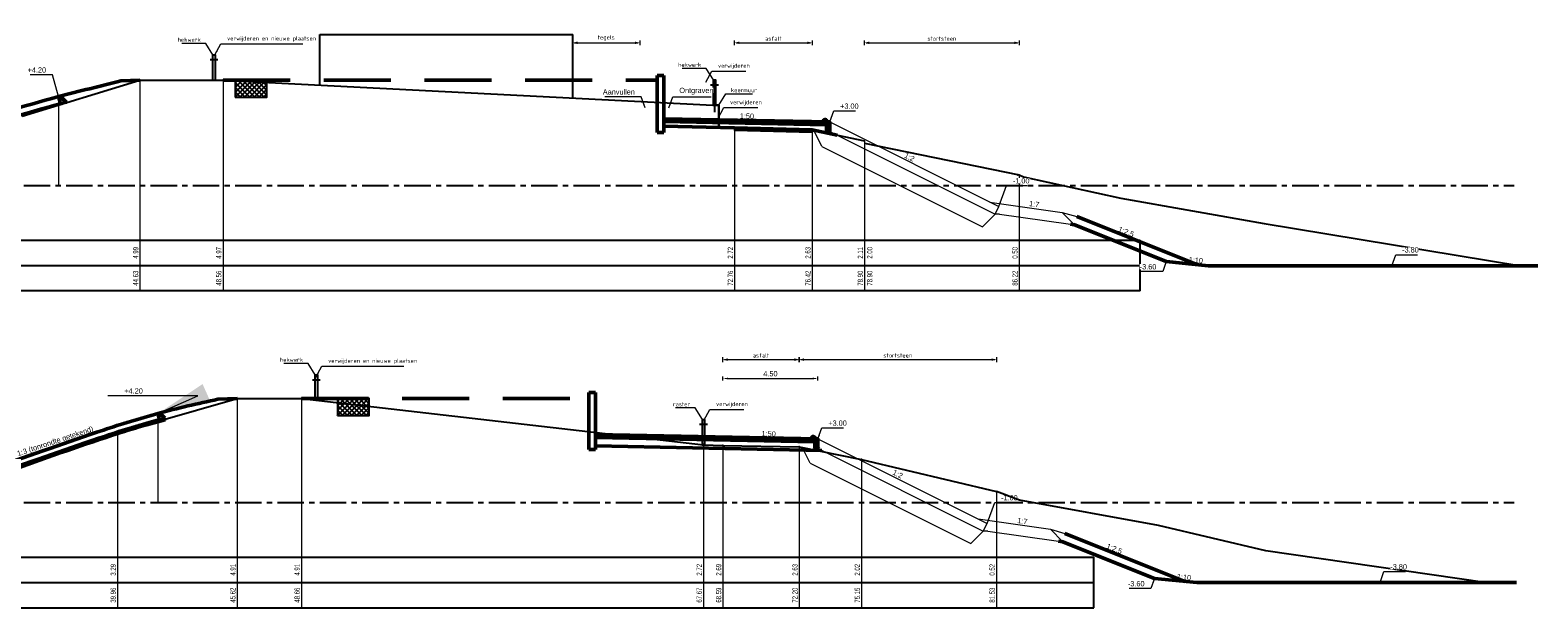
# Model space of a CAD drawing. Header units: metres. Extents: x -7 to 2281, y 7146 to 7816.
# Tile 22 of 29: x 2188 to 2259, y 7626 to 7653. Entities that reach past the tile are written whole.
import ezdxf
from ezdxf.enums import TextEntityAlignment as Align

# ---------------------------------------------------------------- set-up
doc = ezdxf.new("R2010")
doc.units = ezdxf.units.M
doc.linetypes.add('HIDDEN', pattern=[9.525, 6.35, -3.175])
doc.linetypes.add('NAP', pattern=[20, 12.5, -2.5, 2.5, -2.5])
for name, color, linetype in [('BS-ASFALTVLAK', 1, 'Continuous'), ('BS-BETONBAND', 255, 'Continuous'), ('BS-GRASVLAK', 1, 'Continuous'), ('BS-HEKWERK-KL-1_5M', 1, 'Continuous'), ('BS-KANT-KREUKELBERM', 255, 'Continuous'), ('BS-KANT-VERHARDING', 1, 'Continuous'), ('BS-KRUINLIJN', 1, 'Continuous'), ('BS-RASTER', 255, 'Continuous'), ('BS-ZANDLIJN', 32, 'Continuous'), ('DP-BS-profiel', 2, 'Continuous'), ('DP-Matenbalk', 7, 'Continuous'), ('DP-Matenbalk_bestaandehoogten', 6, 'Continuous'), ('DP-NAP-lijn', 5, 'NAP')]:
    doc.layers.add(name, color=color, linetype=linetype)
for name, color, linetype, lineweight in [('DP-BS-maatvoering', 2, 'Continuous', 20), ('DP-BS-matenbalk_verlenglijnen', 253, 'Continuous', 0), ('DP-NW-arcering_betonzuilen', 6, 'Continuous', 25), ('DP-NW-maatvoering', 7, 'Continuous', 35), ('DP-NW-matenbalk_verlenglijnen', 135, 'Continuous', 0), ('DP-NW-profiel', 4, 'Continuous', 50), ('DP-NW-teenschot', 2, 'Continuous', 25), ('DP-Uitvullaag', 1, 'Uitvullaag', 18), ('maatvoering-lin', 7, 'Continuous', 20)]:
    doc.layers.add(name, color=color, linetype=linetype, lineweight=lineweight)
doc.layers.add('DP-NW-arcrand', color=142, linetype='Continuous', plot=False)
doc.styles.add('bestomschr', font='isocp.shx', dxfattribs={"width": 0.96})
doc.styles.add('Ontwnota-dwp-Bruinissepolder tot Grevelingendam$0$StagCAD', font='StagCAD.ttf')
doc.styles.add('StagCAD', font='StagCAD.ttf')
doc.linetypes.add('Uitvullaag', pattern='A,0,-0.005,[191,UITVULLAAG.shx,S=0.007,R=0,X=0,Y=0],-0.5', length=0.505)
doc.dimstyles.new('best-leader 1_100', dxfattribs={"dimscale": 0.1, "dimtxt": 2, "dimasz": 1.6, "dimexe": 0, "dimexo": 0, "dimgap": 0.8, "dimtad": 1, "dimrnd": 0.001, "dimzin": 1, "dimdsep": 46, "dimtxsty": 'bestomschr', "dimblk": 'RAD_PIJL', "dimcen": 0.09, "dimse1": 1, "dimse2": 1, "dimclrd": 212, "dimclre": 1, "dimclrt": 2, "dimazin": 0, "dimtfac": 1, "dimtix": 1, "dimtmove": 0, "dimatfit": 0, "dimfxl": 1, "dimtvp": 0.83, "dimtolj": 1, "dimtzin": 0, "dimlwd": 5, "dimarcsym": 0})
doc.dimstyles.new('bestaand 1_100', dxfattribs={"dimscale": 0.1, "dimtxt": 2, "dimasz": 0.8, "dimexe": 0, "dimexo": 0, "dimgap": 1, "dimtad": 1, "dimrnd": 0.001, "dimzin": 1, "dimdsep": 46, "dimtxsty": 'bestomschr', "dimblk1": 'DIM_PIJL', "dimblk2": 'DIM_PIJL', "dimsah": 1, "dimcen": 0.09, "dimse1": 1, "dimse2": 1, "dimclrd": 212, "dimclre": 1, "dimclrt": 2, "dimazin": 0, "dimtfac": 1, "dimtix": 1, "dimtmove": 0, "dimatfit": 3, "dimldrblk": 'RAD_PIJL', "dimfxl": 1, "dimtvp": 0.83, "dimtolj": 1, "dimtzin": 0, "dimlwd": 9, "dimlwe": 5, "dimarcsym": 0})
doc.dimstyles.new('GM-maatvoering', dxfattribs={"dimtxt": 2.5, "dimasz": 2.5, "dimexe": 1, "dimexo": 0, "dimgap": 1, "dimtad": 1, "dimrnd": 0.001, "dimzin": 1, "dimdsep": 46, "dimtxsty": 'StagCAD', "dimcen": 0.09, "dimclrd": 1, "dimclre": 1, "dimclrt": 7, "dimazin": 0, "dimtfac": 1, "dimtix": 1, "dimtmove": 0, "dimatfit": 3, "dimfxl": 1, "dimfxlon": 1, "dimtvp": 0.83, "dimtolj": 1, "dimtzin": 0, "dimlwd": 15, "dimlwe": 15, "dimarcsym": 0})
doc.dimstyles.new('leader 1_100', dxfattribs={"dimscale": 0.1, "dimtxt": 2.5, "dimasz": 2, "dimexe": 0, "dimexo": 0, "dimgap": 1, "dimtad": 1, "dimrnd": 0.001, "dimzin": 1, "dimdsep": 46, "dimtxsty": 'StagCAD', "dimblk": 'RAD_PIJL', "dimcen": 0.09, "dimse1": 1, "dimse2": 1, "dimclrd": 1, "dimclre": 1, "dimclrt": 7, "dimazin": 0, "dimtfac": 1, "dimtix": 1, "dimtmove": 0, "dimatfit": 0, "dimfxl": 1, "dimtvp": 0.83, "dimtolj": 1, "dimtzin": 0, "dimlwd": 15, "dimarcsym": 0})
doc.dimstyles.new('Ontwnota-dwp-Bruinissepolder tot Grevelingendam$0$leader 1_100', dxfattribs={"dimscale": 0.1, "dimtxt": 2.5, "dimasz": 2, "dimexe": 0, "dimexo": 0, "dimgap": 1, "dimtad": 1, "dimrnd": 0.001, "dimzin": 1, "dimdsep": 46, "dimtxsty": 'Ontwnota-dwp-Bruinissepolder tot Grevelingendam$0$StagCAD', "dimblk": 'Ontwnota-dwp-Bruinissepolder tot Grevelingendam$0$RAD_PIJL', "dimcen": 0.09, "dimse1": 1, "dimse2": 1, "dimclrd": 1, "dimclre": 1, "dimclrt": 7, "dimazin": 0, "dimtfac": 1, "dimtix": 1, "dimtmove": 0, "dimatfit": 0, "dimfxl": 1, "dimtvp": 0.83, "dimtolj": 1, "dimtzin": 0, "dimlwd": 15, "dimarcsym": 0})

# ---------------------------------------------------------------- blocks, each defined once
blk = doc.blocks.new('123', base_point=(750, -20.1))
at = {"layer": 'BS-HEKWERK-KL-1_5M'}
for points in [[(749.75, -20.35), (750.25, -19.85)], [(750.25, -20.35), (749.75, -19.85)]]:
    blk.add_lwpolyline(points, dxfattribs=at)
blk = doc.blocks.new('DIM_PIJL')
at = {"color": 1}
blk.add_line((0, 1.41), (0, -1.41), dxfattribs=at)
at = {"color": 1, "linetype": 'ByBlock'}
blk.add_solid([(-2.83, -0.75), (-2.83, 0.75), (0, 0)], dxfattribs=at)
blk = doc.blocks.new('*D41')
at = {"layer": 'Defpoints', "color": 0, "transparency": 16777216}
for p in [(2224.29, 7637.532), (2220.679, 7633.469), (2224.29, 7633.411)]:
    blk.add_point(p, dxfattribs=at)
at = {"layer": 'DP-BS-maatvoering', "color": 212, "lineweight": 9, "transparency": 16777216}
blk.add_line((2220.759, 7637.532), (2224.21, 7637.532), dxfattribs=at)
at = {"layer": 'DP-BS-maatvoering', "color": 212, "lineweight": 9, "transparency": 16777216, "xscale": 0.08, "yscale": 0.08, "zscale": 0.08, "rotation": 180}
blk.add_blockref('DIM_PIJL', (2220.679, 7637.532), dxfattribs=at)
at = {"layer": 'DP-BS-maatvoering', "color": 212, "lineweight": 9, "transparency": 16777216, "xscale": 0.08, "yscale": 0.08, "zscale": 0.08}
blk.add_blockref('DIM_PIJL', (2224.29, 7637.532), dxfattribs=at)
at = {"layer": 'DP-BS-maatvoering', "color": 2, "transparency": 16777216, "insert": (2222.484, 7637.732), "char_height": 0.2, "attachment_point": 5, "style": 'bestomschr'}
blk.add_mtext('\\A1;asfalt', dxfattribs=at)
blk = doc.blocks.new('RAD_PIJL')
at = {"color": 1, "linetype": 'Continuous'}
blk.add_solid([(-2.83, -0.75), (-2.83, 0.75), (0, 0)], dxfattribs=at)
blk = doc.blocks.new('*D43')
at = {"layer": 'Defpoints', "color": 0, "transparency": 16777216}
for p in [(2224.903, 7652.525), (2221.237, 7648.497), (2224.903, 7648.404)]:
    blk.add_point(p, dxfattribs=at)
at = {"layer": 'DP-BS-maatvoering', "color": 212, "lineweight": 9, "transparency": 16777216}
blk.add_line((2221.317, 7652.525), (2224.823, 7652.525), dxfattribs=at)
at = {"layer": 'DP-BS-maatvoering', "color": 212, "lineweight": 9, "transparency": 16777216, "xscale": 0.08, "yscale": 0.08, "zscale": 0.08, "rotation": 180}
blk.add_blockref('DIM_PIJL', (2221.237, 7652.525), dxfattribs=at)
at = {"layer": 'DP-BS-maatvoering', "color": 212, "lineweight": 9, "transparency": 16777216, "xscale": 0.08, "yscale": 0.08, "zscale": 0.08}
blk.add_blockref('DIM_PIJL', (2224.903, 7652.525), dxfattribs=at)
at = {"layer": 'DP-BS-maatvoering', "color": 2, "transparency": 16777216, "insert": (2223.07, 7652.725), "char_height": 0.2, "attachment_point": 5, "style": 'bestomschr'}
blk.add_mtext('\\A1;asfalt', dxfattribs=at)
blk = doc.blocks.new('*U38')
blk.add_line((-0.185, 0.975), (0.185, 0.975))
blk.add_lwpolyline([(-0.05, 0), (-0.05, 1.2), (0.05, 1.2), (0.05, 0)])
blk = doc.blocks.new('Stootband 15x12')
at = {"layer": 'DP-NW-profiel'}
blk.add_lwpolyline([(-566.547, 4.129), (-566.547, 4.084), (-566.397, 4.084), (-566.397, 4.129)], dxfattribs=at)
blk.add_arc((-566.472, 4.129), 0.075, 0, 180, dxfattribs=at)
blk = doc.blocks.new('Ontwnota-dwp-Bruinissepolder tot Grevelingendam$0$RAD_PIJL')
at = {"color": 1, "linetype": 'Continuous'}
blk.add_solid([(-2.83, -0.75), (-2.83, 0.75), (0, 0)], dxfattribs=at)
blk = doc.blocks.new('Opsluitband')
at = {"layer": 'DP-NW-profiel'}
blk.add_lwpolyline([(0, -0.4), (0.15, -0.4), (0.15, 0), (0, 0)], close=True, dxfattribs=at)
blk = doc.blocks.new('*D165')
at = {"layer": 'Defpoints', "color": 0, "transparency": 16777216}
for p in [(2225.179, 7636.638), (2220.679, 7633.868), (2225.179, 7633.778)]:
    blk.add_point(p, dxfattribs=at)
at = {"layer": 'DP-NW-maatvoering', "color": 1, "lineweight": 15, "transparency": 16777216}
for p, q in [((2220.679, 7636.538), (2220.679, 7636.738)), ((2220.929, 7636.638), (2224.929, 7636.638)), ((2225.179, 7636.538), (2225.179, 7636.738))]:
    blk.add_line(p, q, dxfattribs=at)
at = {"layer": 'DP-NW-maatvoering', "color": 1, "transparency": 16777216}
for points in [[(2220.929, 7636.68), (2220.929, 7636.596), (2220.679, 7636.638)], [(2224.929, 7636.68), (2224.929, 7636.596), (2225.179, 7636.638)]]:
    blk.add_solid(points, dxfattribs=at)
at = {"layer": 'DP-NW-maatvoering', "color": 7, "transparency": 16777216, "insert": (2222.929, 7636.863), "char_height": 0.25, "attachment_point": 5, "style": 'StagCAD'}
blk.add_mtext('\\A1;4.50', dxfattribs=at)
blk = doc.blocks.new('*D145')
at = {"layer": 'Defpoints', "color": 0, "transparency": 16777216}
for p in [(2216.748, 7652.525), (2213.579, 7649.906), (2216.748, 7649.744)]:
    blk.add_point(p, dxfattribs=at)
at = {"layer": 'DP-BS-maatvoering', "color": 212, "lineweight": 9, "transparency": 16777216}
blk.add_line((2213.659, 7652.525), (2216.668, 7652.525), dxfattribs=at)
at = {"layer": 'DP-BS-maatvoering', "color": 212, "lineweight": 9, "transparency": 16777216, "xscale": 0.08, "yscale": 0.08, "zscale": 0.08, "rotation": 180}
blk.add_blockref('DIM_PIJL', (2213.579, 7652.525), dxfattribs=at)
at = {"layer": 'DP-BS-maatvoering', "color": 212, "lineweight": 9, "transparency": 16777216, "xscale": 0.08, "yscale": 0.08, "zscale": 0.08}
blk.add_blockref('DIM_PIJL', (2216.748, 7652.525), dxfattribs=at)
at = {"layer": 'DP-BS-maatvoering', "color": 2, "transparency": 16777216, "insert": (2215.163, 7652.754), "char_height": 0.2, "attachment_point": 5, "style": 'bestomschr'}
blk.add_mtext('\\A1;tegels', dxfattribs=at)
blk = doc.blocks.new('*D177')
at = {"layer": 'Defpoints', "color": 0, "transparency": 16777216}
for p in [(2234.695, 7652.525), (2227.381, 7647.885), (2234.695, 7646.275)]:
    blk.add_point(p, dxfattribs=at)
at = {"layer": 'DP-BS-maatvoering', "color": 212, "lineweight": 9, "transparency": 16777216}
blk.add_line((2227.461, 7652.525), (2234.615, 7652.525), dxfattribs=at)
at = {"layer": 'DP-BS-maatvoering', "color": 212, "lineweight": 9, "transparency": 16777216, "xscale": 0.08000000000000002, "yscale": 0.08000000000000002, "zscale": 0.08000000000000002, "rotation": 180}
blk.add_blockref('DIM_PIJL', (2227.381, 7652.525), dxfattribs=at)
at = {"layer": 'DP-BS-maatvoering', "color": 212, "lineweight": 9, "transparency": 16777216, "xscale": 0.08000000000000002, "yscale": 0.08000000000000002, "zscale": 0.08000000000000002}
blk.add_blockref('DIM_PIJL', (2234.695, 7652.525), dxfattribs=at)
at = {"layer": 'DP-BS-maatvoering', "color": 2, "transparency": 16777216, "insert": (2231.038, 7652.725), "char_height": 0.2, "attachment_point": 5, "style": 'bestomschr'}
blk.add_mtext('\\A1;stortsteen', dxfattribs=at)
blk = doc.blocks.new('*D178')
at = {"layer": 'Defpoints', "color": 0, "transparency": 16777216}
for p in [(2233.616, 7637.532), (2224.29, 7633.411), (2233.616, 7631.298)]:
    blk.add_point(p, dxfattribs=at)
at = {"layer": 'DP-BS-maatvoering', "color": 212, "lineweight": 9, "transparency": 16777216}
blk.add_line((2224.37, 7637.532), (2233.536, 7637.532), dxfattribs=at)
at = {"layer": 'DP-BS-maatvoering', "color": 212, "lineweight": 9, "transparency": 16777216, "xscale": 0.08000000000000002, "yscale": 0.08000000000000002, "zscale": 0.08000000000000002, "rotation": 180}
blk.add_blockref('DIM_PIJL', (2224.29, 7637.532), dxfattribs=at)
at = {"layer": 'DP-BS-maatvoering', "color": 212, "lineweight": 9, "transparency": 16777216, "xscale": 0.08000000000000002, "yscale": 0.08000000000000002, "zscale": 0.08000000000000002}
blk.add_blockref('DIM_PIJL', (2233.616, 7637.532), dxfattribs=at)
at = {"layer": 'DP-BS-maatvoering', "color": 2, "transparency": 16777216, "insert": (2228.953, 7637.732), "char_height": 0.2, "attachment_point": 5, "style": 'bestomschr'}
blk.add_mtext('\\A1;stortsteen', dxfattribs=at)
blk = doc.blocks.new('A$C4C681C14')
at = {"layer": 'DP-BS-matenbalk_verlenglijnen'}
for p, q in [((0.918, 2.691), (0.918, -4.992)), ((4.529, 2.633), (4.529, -4.992)), ((7.477, 2.024), (7.477, -4.992)), ((13.855, 0.52), (13.855, -4.992))]:
    blk.add_line(p, q, dxfattribs=at)
at = {"layer": 'DP-BS-profiel'}
blk.add_lwpolyline([(36.964, -3.8), (26.608, -2.3), (21.531, -1.1), (14.955, 0.1), (13.855, 0.52)], dxfattribs=at)
blk.add_polyline3d([(-38.362, -0.543, 0), (-27.718, 3.291, 0), (-22.059, 4.913, 0), (-19.019, 4.911, 0), (0, 2.724, 0), (0.918, 2.691, 0), (4.529, 2.633, 0), (7.477, 2.024, 0), (13.855, 0.52, 0)], dxfattribs=at)
at = {"layer": 'DP-Matenbalk_bestaandehoogten', "width": 0.68}
for s, p in [('2.69', (0.918, -3.192)), ('2.63', (4.529, -3.192)), ('2.02', (7.477, -3.192)), ('0.52', (13.855, -3.192)), ('68.59', (0.918, -4.392)), ('72.20', (4.529, -4.392)), ('75.15', (7.477, -4.392)), ('81.53', (13.855, -4.392))]:
    blk.add_text(s, height=0.25, rotation=90, dxfattribs=at).set_placement(p, align=Align.BOTTOM_CENTER)
blk = doc.blocks.new('A$C34E93D60')
at = {"layer": 'DP-BS-matenbalk_verlenglijnen'}
for p, q in [((3.666, 2.626), (3.666, -4.992)), ((6.144, 2.107), (6.144, -4.992)), ((6.145, 2), (6.145, -4.992)), ((13.458, 0.497), (13.458, -4.992))]:
    blk.add_line(p, q, dxfattribs=at)
at = {"layer": 'DP-BS-profiel'}
for p, q in [((-0.755, 2.737), (3.666, 2.626)), ((3.666, 2.626), (6.144, 2.107)), ((6.145, 2), (13.458, 0.497)), ((13.458, 0.497), (13.656, 0.4)), ((13.656, 0.4), (18.263, -0.6)), ((18.263, -0.6), (25.041, -1.8)), ((25.041, -1.8), (37.191, -3.8))]:
    blk.add_line(p, q, dxfattribs=at)
at = {"layer": 'DP-Matenbalk_bestaandehoogten', "width": 0.68}
for s, p in [('2.63', (3.666, -3.192)), ('2.11', (6.144, -3.192)), ('2.00', (6.59, -3.192)), ('0.50', (13.458, -3.192)), ('76.42', (3.666, -4.392)), ('78.90', (6.144, -4.392)), ('78.90', (6.59, -4.392)), ('86.22', (13.458, -4.392))]:
    blk.add_text(s, height=0.25, rotation=90, dxfattribs=at).set_placement(p, align=Align.BOTTOM_CENTER)
blk = doc.blocks.new('A$C45E759C7')
at = {"layer": 'DP-BS-profiel'}
blk.add_blockref('*U38', (0, 0), dxfattribs=at)
at = {"layer": 'DP-BS-maatvoering', "color": 2, "insert": (-0.628, 1.821), "char_height": 0.2, "attachment_point": 9, "style": 'bestomschr'}
blk.add_mtext('\\A1;raster', dxfattribs=at)
at = {"layer": 'DP-BS-maatvoering', "annotation_type": 0, "has_hookline": 1, "hookline_direction": 1, "text_width": 0.692}
blk.add_leader([(-0.05, 1.2), (-0.388, 1.741), (-0.548, 1.741)], dimstyle='best-leader 1_100', override={"dimgap": 0.8, "dimtad": 1}, dxfattribs=at)
blk = doc.blocks.new('dwp3a')
at = {"layer": 'DP-NW-arcrand'}
blk.add_line((7.975, 2.326), (8, 2.23), dxfattribs=at)
blk.add_lwpolyline([(0.259, -0.331, -0.006943), (5.202, 1.393, -0.015584), (8, 2.23, -0.015584)], format="xyb", dxfattribs=at)
at = {"layer": 'DP-NW-matenbalk_verlenglijnen'}
for points in [[(7.65, 2.55), (7.65, -1.65)], [(0, 0), (0, -1.65)]]:
    blk.add_lwpolyline(points, dxfattribs=at)
at = {"layer": 'DP-NW-profiel'}
for p, q in [((7.65, 2.55), (7.751, 2.55)), ((7.65, 2.55), (7.727, 2.26)), ((7.975, 2.326), (7.751, 2.55)), ((0, 0), (0.1, -0.283))]:
    blk.add_line(p, q, dxfattribs=at)
for points in [[(0, 0, -0.007115), (5.076, 1.773, -0.014227), (7.65, 2.55, -0.014227)], [(0.1, -0.283, -0.007119), (5.171, 1.488, -0.01422), (7.727, 2.26, -0.01422)], [(7.727, 2.26, -0.001364), (7.975, 2.326)]]:
    blk.add_lwpolyline(points, format="xyb", dxfattribs=at)
at = {"layer": 'DP-Uitvullaag', "ltscale": 4, "flags": 128}
blk.add_lwpolyline([(0.147, -0.266, -0.007052), (5.171, 1.488, -0.018123), (7.977, 2.319)], format="xyb", dxfattribs=at)
at = {"layer": 'DP-NW-maatvoering', "style": 'StagCAD'}
blk.add_text('1:3 (tonrondte getekend)', height=0.25, rotation=18.52882, dxfattribs=at).set_placement((2.854, 1.06), align=Align.BOTTOM_CENTER)
at = {"layer": 'DP-NW-maatvoering', "color": 7, "char_height": 0.25, "attachment_point": 9}
for s, insert, style in [('\\A1;+4.20', (6.938, 3.494), 'StagCAD'), ('\\A1;+1.65', (-0.515, 0.945), 'Ontwnota-dwp-Bruinissepolder tot Grevelingendam$0$StagCAD')]:
    blk.add_mtext(s, dxfattribs=dict(at, insert=insert, style=style))
at = {"layer": 'DP-NW-maatvoering', "annotation_type": 0, "has_hookline": 1, "hookline_direction": 1}
for points, dimstyle, override, text_width in [([(7.65, 2.55), (9.538, 3.394), (7.038, 3.394)], 'GM-maatvoering', {"dimscale": 0, "dimgap": 1, "dimtad": 1}, 0.75), ([(0, 0), (-0.215, 0.845), (-0.415, 0.845)], 'Ontwnota-dwp-Bruinissepolder tot Grevelingendam$0$leader 1_100', {"dimgap": 1, "dimtad": 1}, 0.675)]:
    blk.add_leader(points, dimstyle=dimstyle, override=override, dxfattribs=dict(at, text_width=text_width))
blk = doc.blocks.new('784-01')
at = {"layer": 'DP-NW-profiel'}
for p, q in [((14.102, 4.7), (14.194, 4.362)), ((14.103, 4.7), (14.205, 4.7)), ((6.028, 2.15), (6.142, 1.819)), ((-0.609, -0.199), (-0.506, -0.481))]:
    blk.add_line(p, q, dxfattribs=at)
for points in [[(14.102, 4.7, 0.014227), (9.105, 3.191, 0.007115), (-0.748, -0.25)], [(14.194, 4.362, 0.014227), (9.216, 2.859, 0.002214), (6.142, 1.819, 0.002214)], [(14.194, 4.362, -0.00082), (14.468, 4.436), (14.205, 4.7)], [(6.126, 1.866, 0.004799), (-0.506, -0.481, 0.004799)]]:
    blk.add_lwpolyline(points, format="xyb", dxfattribs=at)
at = {"layer": 'DP-NW-teenschot'}
blk.add_line((-0.783, -1.896), (-0.713, -1.896), dxfattribs=at)
at = {"layer": 'DP-NW-teenschot', "flags": 128}
blk.add_lwpolyline([(-0.742, -2.05), (-0.713, -1.896), (-0.713, -0.25), (-0.783, -0.25), (-0.783, -1.896), (-0.752, -2.05)], close=True, dxfattribs=at)
blk.add_lwpolyline([(-0.713, -0.25), (-0.693, -0.25), (-0.693, -0.85), (-0.713, -0.85)], dxfattribs=at)
at = {"layer": 'DP-NW-teenschot', "color": 3, "lineweight": 35, "flags": 128}
blk.add_lwpolyline([(-0.676, -0.735), (-0.676, -0.235), (-0.596, -0.235), (-0.556, -0.485), (-0.556, -0.735), (-0.676, -0.735)], dxfattribs=at)
at = {"layer": 'DP-Uitvullaag', "ltscale": 4, "flags": 128}
for points in [[(6.142, 1.819, -0.002214), (9.216, 2.859, -0.014227), (14.194, 4.362, -0.014227)], [(-0.556, -0.499, -0.004836), (6.126, 1.866)]]:
    blk.add_lwpolyline(points, format="xyb", dxfattribs=at)
at = {"layer": 'DP-NW-maatvoering', "style": 'StagCAD'}
blk.add_text('1:3 (tonrondte getekend)', height=0.25, rotation=19.06368, dxfattribs=at).set_placement((4.087, 1.474), align=Align.BOTTOM_CENTER)
at = {"layer": 'DP-NW-maatvoering', "color": 7, "char_height": 0.25, "attachment_point": 9, "style": 'StagCAD'}
for s, insert in [('\\A1;+4.20', (13.516, 5.832)), ('\\A1;+1.65', (5.449, 3.282)), ('\\A1;-0.75', (-1.334, 0.882))]:
    blk.add_mtext(s, dxfattribs=dict(at, insert=insert))
at = {"layer": 'DP-NW-maatvoering', "annotation_type": 0, "has_hookline": 1, "hookline_direction": 1}
for points, text_width in [([(14.102, 4.7), (13.816, 5.732), (13.616, 5.732)], 0.75), ([(6.028, 2.15), (5.749, 3.182), (5.549, 3.182)], 0.675), ([(-0.748, -0.25), (-1.034, 0.782), (-1.234, 0.782)], 0.725)]:
    blk.add_leader(points, dimstyle='leader 1_100', override={"dimgap": 1, "dimtad": 1}, dxfattribs=dict(at, text_width=text_width))
blk = doc.blocks.new('A$C10D54E88')
at = {"layer": 'DP-NW-profiel', "lineweight": 18}
for p, q in [((-0.424, 0.212), (2.991, -0.276)), ((0.03, -0.358), (-0.179, -0.358)), ((0.03, -0.358), (3.384, -0.837)), ((2.991, -0.276), (3.684, -0.476)), ((2.991, -0.276), (3.58, -0.865))]:
    blk.add_line(p, q, dxfattribs=at)
at = {"layer": 'DP-NW-profiel'}
for p, q in [((3.684, -0.476), (9.354, -2.744)), ((3.384, -0.837), (3.58, -0.865)), ((9.918, -2.8), (25.046, -2.8))]:
    blk.add_line(p, q, dxfattribs=at)
blk.add_lwpolyline([(3.536, -0.847), (7.918, -2.6), (9.918, -2.8)], dxfattribs=at)
at = {"layer": 'DP-NW-maatvoering', "style": 'StagCAD'}
for s, rotation, p in [('1:2.5', 338.19859, (5.945, -1.38)), ('1:10', 354.28941, (9.294, -2.738))]:
    blk.add_text(s, height=0.25, rotation=rotation, dxfattribs=at).set_placement(p, align=Align.BOTTOM_CENTER)
at = {"layer": 'maatvoering-lin', "style": 'StagCAD'}
blk.add_text('1:7', height=0.25, rotation=351.8699, dxfattribs=at).set_placement((1.642, -0.083), align=Align.BOTTOM_CENTER)
at = {"layer": 'DP-NW-maatvoering', "annotation_type": 0, "has_hookline": 1, "text_width": 0.725}
for points, hookline_direction in [([(7.918, -2.6), (7.746, -3.08), (7.546, -3.08)], 1), ([(18.585, -2.801), (18.772, -2.28), (18.972, -2.28)], 0)]:
    blk.add_leader(points, dimstyle='leader 1_100', override={"dimgap": 1, "dimtad": 1}, dxfattribs=dict(at, hookline_direction=hookline_direction))
at = {"layer": 'DP-NW-maatvoering', "color": 7, "char_height": 0.25, "style": 'StagCAD', "bg_fill": 3, "box_fill_scale": 1, "bg_fill_color": 256, "bg_fill_transparency": 0}
for s, insert, attachment_point in [('\\A1;-3.80', (19.072, -2.18), 7), ('\\A1;-3.60', (7.446, -2.98), 9)]:
    blk.add_mtext(s, dxfattribs=dict(at, insert=insert, attachment_point=attachment_point))

msp = doc.modelspace()

# ---------------------------------------------------------------- hatches: boundary and pattern name
at = {"layer": 'DP-BS-profiel'}
h = msp.add_hatch(dxfattribs=at)
h.set_pattern_fill('ANSI37', color=256, scale=0.05)
h.set_pattern_definition([(45, (-6.24278, -17.71533), (-0.1122532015, 0.1122532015), []), (135, (-6.24278, -17.71533), (-0.1122532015, -0.1122532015), [])])
h.paths.add_polyline_path([(2197.615, 7650.751), (2197.615, 7649.951), (2199.115, 7649.951), (2199.115, 7650.751)])
h = msp.add_hatch(dxfattribs=at)
h.set_pattern_fill('ANSI37', color=256, scale=0.05)
h.set_pattern_definition([(45, (-1.40627, -32.7776), (-0.1122532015, 0.1122532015), []), (135, (-1.40627, -32.7776), (-0.1122532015, -0.1122532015), [])])
h.paths.add_polyline_path([(2202.451, 7635.689), (2202.451, 7634.889), (2203.951, 7634.889), (2203.951, 7635.689)])

# ---------------------------------------------------------------- linework, layer by layer
for p, q in [((2220.282, 7650.767), (2220.282, 7649.242)), ((2214.662, 7633.275), (2214.662, 7635.978))]:
    msp.add_line(p, q)
at = {"layer": 'BS-ASFALTVLAK'}
for p in [(2221.237, 7648.497), (2224.903, 7648.404)]:
    msp.add_point(p, dxfattribs=at)
at = {"layer": 'BS-BETONBAND'}
msp.add_point((2192.043, 7634.069), dxfattribs=at)
at = {"layer": 'BS-GRASVLAK'}
for p in [(2193.106, 7650.765), (2193.106, 7650.765), (2197.036, 7650.751), (2197.036, 7650.751), (2221.237, 7648.497), (2224.903, 7648.404)]:
    msp.add_point(p, dxfattribs=at)
at = {"layer": 'BS-KANT-KREUKELBERM'}
msp.add_point((2227.238, 7632.802), dxfattribs=at)
at = {"layer": 'BS-KANT-VERHARDING'}
for p in [(2221.237, 7648.497), (2224.903, 7648.404), (2220.679, 7633.469), (2224.29, 7633.411)]:
    msp.add_point(p, dxfattribs=at)
at = {"layer": 'BS-KRUINLIJN'}
for p in [(2193.106, 7650.765), (2197.036, 7650.751), (2197.702, 7635.692), (2200.742, 7635.689)]:
    msp.add_point(p, dxfattribs=at)
at = {"layer": 'BS-ZANDLIJN'}
msp.add_point((2234.625, 7646.275), dxfattribs=at)
at = {"layer": 'DP-BS-matenbalk_verlenglijnen'}
for p, q in [((2193.106, 7650.765), (2193.106, 7640.786)), ((2197.036, 7650.751), (2197.036, 7640.786)), ((2221.237, 7648.497), (2221.237, 7640.786)), ((2224.903, 7648.404), (2224.903, 7640.786)), ((2197.702, 7635.692), (2197.702, 7625.786)), ((2200.742, 7635.689), (2200.742, 7625.786)), ((2192.043, 7634.069), (2192.043, 7625.786)), ((2219.761, 7633.502), (2219.761, 7625.786)), ((2220.679, 7633.469), (2220.679, 7625.786)), ((2224.29, 7633.411), (2224.29, 7625.786))]:
    msp.add_line(p, q, dxfattribs=at)
at = {"layer": 'DP-BS-profiel'}
for p, q in [((2201.618, 7650.517), (2201.618, 7652.923)), ((2201.618, 7652.923), (2213.579, 7652.923)), ((2213.579, 7649.906), (2213.579, 7652.923)), ((2187.543, 7649.056), (2193.106, 7650.765)), ((2193.106, 7650.765), (2197.036, 7650.751)), ((2197.036, 7650.751), (2220.202, 7649.567)), ((2220.482, 7649.567), (2220.202, 7649.567)), ((2220.202, 7649.567), (2220.482, 7649.567)), ((2220.482, 7648.567), (2220.482, 7649.567)), ((2220.482, 7649.567), (2220.482, 7648.516)), ((2220.482, 7648.516), (2224.903, 7648.404)), ((2224.903, 7648.404), (2224.9, 7648.304))]:
    msp.add_line(p, q, dxfattribs=at)
for points in [[(2197.615, 7649.951), (2199.115, 7649.951), (2199.115, 7650.751), (2197.615, 7650.751)], [(2202.451, 7634.889), (2203.951, 7634.889), (2203.951, 7635.689), (2202.451, 7635.689)]]:
    msp.add_lwpolyline(points, close=True, dxfattribs=at)
msp.add_lwpolyline([(2221.237, 7648.497), (2221.237, 7648.397), (2224.9, 7648.304)], dxfattribs=at)
msp.add_polyline3d([(2181.398, 7630.236, 0), (2192.043, 7634.069, 0), (2197.702, 7635.692, 0), (2200.742, 7635.689, 0), (2219.761, 7633.502, 0), (2220.679, 7633.469, 0), (2224.29, 7633.411, 0)], dxfattribs=at)
at = {"layer": 'DP-Matenbalk'}
for points in [[(2177.612, 7643.186), (2240.415, 7643.186)], [(2177.612, 7641.986), (2240.415, 7641.986)], [(2240.415, 7640.786), (2177.612, 7640.786)]]:
    msp.add_lwpolyline(points, dxfattribs=at)
for points in [[(2240.415, 7640.786, 0), (2240.415, 7643.186, 0)], [(2171.612, 7628.186, 0), (2238.22, 7628.184, 0)], [(2171.612, 7628.186, 0), (2171.612, 7625.786, 0), (2177.612, 7625.786, 0), (2238.22, 7625.786, 0)], [(2238.22, 7625.784, 0), (2238.22, 7628.184, 0)], [(2171.612, 7626.986, 0), (2238.22, 7626.986, 0)]]:
    msp.add_polyline3d(points, dxfattribs=at)
at = {"layer": 'DP-NAP-lijn', "ltscale": 0.1}
msp.add_line((2171.612, 7630.778), (2258.107, 7630.778), dxfattribs=at)
msp.add_lwpolyline([(2171.612, 7645.778), (2258.107, 7645.778)], dxfattribs=at)
at = {"layer": 'DP-NW-matenbalk_verlenglijnen'}
msp.add_lwpolyline([(2189.253, 7649.978), (2189.253, 7645.778)], dxfattribs=at)
at = {"layer": 'DP-NW-profiel', "color": 2, "linetype": 'HIDDEN', "ltscale": 0.5}
for p, q in [((2197.036, 7650.751), (2217.569, 7650.751)), ((2217.569, 7648.275), (2217.569, 7650.978)), ((2217.569, 7650.978), (2217.889, 7650.978)), ((2217.889, 7648.275), (2217.889, 7650.978)), ((2217.569, 7648.275), (2217.889, 7648.275)), ((2200.742, 7635.689), (2214.342, 7635.689)), ((2214.342, 7633.275), (2214.342, 7635.978)), ((2214.342, 7635.978), (2214.662, 7635.978)), ((2214.662, 7635.978), (2214.662, 7633.275)), ((2214.342, 7633.275), (2214.662, 7633.275))]:
    msp.add_line(p, q, dxfattribs=at)
at = {"layer": 'DP-NW-profiel'}
for p, q in [((2225.737, 7648.778), (2217.889, 7648.935)), ((2217.889, 7648.581), (2217.889, 7648.935)), ((2225.587, 7648.646), (2217.889, 7648.8)), ((2221.237, 7648.497), (2217.889, 7648.581)), ((2224.903, 7648.404), (2226.086, 7648.156)), ((2225.587, 7648.378), (2225.548, 7648.312)), ((2225.776, 7648.312), (2225.548, 7648.312)), ((2225.737, 7648.378), (2225.776, 7648.312)), ((2243.824, 7641.978), (2259.228, 7641.978)), ((2196.799, 7635.656), (2197.702, 7635.692)), ((2225.179, 7633.778), (2214.662, 7633.989)), ((2214.662, 7633.989), (2214.662, 7633.453)), ((2225.029, 7633.646), (2214.662, 7633.854)), ((2225.362, 7633.239), (2214.662, 7633.453)), ((2225.029, 7633.378), (2224.99, 7633.312)), ((2225.218, 7633.312), (2224.99, 7633.312)), ((2225.179, 7633.378), (2225.218, 7633.312))]:
    msp.add_line(p, q, dxfattribs=at)
at = {"layer": 'DP-NW-profiel', "color": 3}
for p, q in [((2225.587, 7648.746), (2217.889, 7648.9)), ((2225.587, 7648.696), (2217.889, 7648.85)), ((2225.029, 7633.746), (2214.662, 7633.954)), ((2225.029, 7633.696), (2214.662, 7633.904))]:
    msp.add_line(p, q, dxfattribs=at)
at = {"layer": 'DP-NW-profiel', "lineweight": 18}
for p, q in [((2225.36, 7647.625), (2224.979, 7648.388)), ((2225.737, 7648.778), (2233.737, 7644.778)), ((2225.776, 7648.312), (2233.558, 7644.421)), ((2225.36, 7647.625), (2232.961, 7643.824)), ((2232.961, 7643.824), (2233.558, 7644.421)), ((2233.558, 7644.421), (2233.737, 7644.778)), ((2233.766, 7644.421), (2233.558, 7644.421)), ((2233.766, 7644.421), (2237.013, 7643.957)), ((2225.179, 7633.778), (2233.178, 7629.778)), ((2224.802, 7632.625), (2224.486, 7633.257)), ((2225.218, 7633.312), (2232.999, 7629.421)), ((2224.802, 7632.625), (2232.403, 7628.824)), ((2232.403, 7628.824), (2232.999, 7629.421)), ((2232.999, 7629.421), (2233.178, 7629.778)), ((2233.208, 7629.421), (2232.999, 7629.421))]:
    msp.add_line(p, q, dxfattribs=at)
at = {"layer": 'DP-NW-profiel'}
for points in [[(2192.21, 7650.718), (2193.106, 7650.765)], [(2221.237, 7648.497), (2224.903, 7648.404)]]:
    msp.add_lwpolyline(points, dxfattribs=at)
for centre, radius, start, end in [((2236.179, 7468.687), 187.266, 103.57958, 104.51225), ((2206.327, 7589.366), 47.26, 101.63135, 105.1745)]:
    msp.add_arc(centre, radius, start, end, dxfattribs=at)

# ---------------------------------------------------------------- block references
msp.add_blockref('784-01', (2175.151, 7645.278))
at = {"layer": 'BS-RASTER', "xscale": 0.15, "yscale": 0.15, "zscale": 0.15, "rotation": 314.999999}
msp.add_blockref('123', (2219.761, 7633.502), dxfattribs=at)
at = {"layer": 'DP-BS-profiel'}
for p in [(2196.612, 7650.753), (2220.282, 7649.567), (2201.448, 7635.608)]:
    msp.add_blockref('*U38', p, dxfattribs=at)
at = {"layer": 'DP-Matenbalk'}
msp.add_blockref('A$C45E759C7', (2219.761, 7633.502), dxfattribs=at)
at = {"layer": 'DP-NW-arcering_betonzuilen'}
msp.add_blockref('dwp3a', (2186.306, 7632.428), dxfattribs=at)
at = {"layer": 'DP-NW-profiel'}
for name, p in [('A$C34E93D60', (2221.237, 7645.778)), ('Opsluitband', (2225.587, 7648.778)), ('Opsluitband', (2225.029, 7633.778))]:
    msp.add_blockref(name, p, dxfattribs=at)
at = {"layer": 'DP-NW-profiel', "xscale": -1, "rotation": 358.8500338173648}
for p in [(1659.072, 7656.068), (1658.514, 7641.068)]:
    msp.add_blockref('Stootband 15x12', p, dxfattribs=at)

# ---------------------------------------------------------------- texts
at = {"char_height": 0.2, "attachment_point": 7, "style": 'bestomschr'}
for s, insert in [('\\A1;verwijderen en nieuwe plaatsen', (2197.232, 7652.574)), ('\\A1;verwijderen', (2220.451, 7651.284)), ('\\A1;verwijderen', (2221.019, 7649.556)), ('\\A1;verwijderen en nieuwe plaatsen', (2202.012, 7637.32)), ('\\A1;verwijderen', (2220.358, 7635.275))]:
    msp.add_mtext(s, dxfattribs=dict(at, insert=insert))
at = {"layer": 'DP-BS-maatvoering', "color": 2, "char_height": 0.2, "style": 'bestomschr'}
for s, insert, attachment_point in [('\\A1;hekwerk', (2195.984, 7652.574), 9), ('\\A1;hekwerk', (2219.654, 7651.388), 9), ('\\A1;keermuur', (2221.06, 7650.188), 7), ('\\A1;hekwerk', (2200.82, 7637.429), 9)]:
    msp.add_mtext(s, dxfattribs=dict(at, insert=insert, attachment_point=attachment_point))
at = {"layer": 'DP-Matenbalk_bestaandehoogten', "width": 0.68}
for s, p in [('4.99', (2193.106, 7642.586)), ('4.97', (2197.036, 7642.586)), ('2.72', (2221.237, 7642.586)), ('2.63', (2224.903, 7642.586)), ('44.63', (2193.106, 7641.386)), ('48.56', (2197.036, 7641.386)), ('72.76', (2221.237, 7641.386)), ('76.42', (2224.903, 7641.386)), ('3.29', (2192.043, 7627.586)), ('4.91', (2197.702, 7627.586)), ('4.91', (2200.742, 7627.586)), ('2.72', (2219.761, 7627.586)), ('2.69', (2220.679, 7627.586)), ('2.63', (2224.29, 7627.586)), ('39.96', (2192.043, 7626.386)), ('45.62', (2197.702, 7626.386)), ('48.66', (2200.742, 7626.386)), ('67.67', (2219.761, 7626.386)), ('68.59', (2220.679, 7626.386)), ('72.20', (2224.29, 7626.386))]:
    msp.add_text(s, height=0.25, rotation=90, dxfattribs=at).set_placement(p, align=Align.BOTTOM_CENTER)
at = {"layer": 'maatvoering-lin', "style": 'StagCAD'}
for s, rotation, p in [('1:50', 358.85424, (2221.813, 7648.857)), ('1:2', 333.43495, (2229.42, 7646.937)), ('1:50', 358.85424, (2222.844, 7633.822)), ('1:2', 333.43495, (2228.862, 7631.937))]:
    msp.add_text(s, height=0.25, rotation=rotation, dxfattribs=at).set_placement(p, align=Align.BOTTOM_CENTER)

# ---------------------------------------------------------------- dimensions: what is measured, and where the dimension line sits
at = {"layer": 'DP-BS-maatvoering'}
for base, p1, p2, text, picture, middle in [((2216.748, 7652.525), (2213.579, 7649.906), (2216.748, 7649.744), 'tegels', '*D145', (2215.163, 7652.754)), ((2224.903, 7652.525), (2221.237, 7648.497), (2224.903, 7648.404), 'asfalt', '*D43', (2223.07, 7652.725)), ((2224.29, 7637.532), (2220.679, 7633.469), (2224.29, 7633.411), 'asfalt', '*D41', (2222.484, 7637.732))]:
    dim = msp.add_linear_dim(base=base, p1=p1, p2=p2, text=text, dimstyle='bestaand 1_100', dxfattribs=at)
    dim.commit()
    dim.dimension.update_dxf_attribs({"geometry": picture, "text_midpoint": middle})
at = {"layer": 'DP-NW-maatvoering'}
dim = msp.add_linear_dim(base=(2225.179, 7636.638), p1=(2220.679, 7633.868), p2=(2225.179, 7633.778), dimstyle='GM-maatvoering', dxfattribs=at)
dim.commit()
dim.dimension.update_dxf_attribs({"geometry": '*D165', "text_midpoint": (2222.929, 7636.863)})

# ---------------------------------------------------------------- leaders
at = {"layer": 'DP-BS-maatvoering', "annotation_type": 0, "has_hookline": 1}
for points, hookline_direction, text_width in [([(2196.562, 7651.953), (2196.224, 7652.494), (2196.064, 7652.494)], 1, 0.902), ([(2220.232, 7650.767), (2219.894, 7651.308), (2219.734, 7651.308)], 1, 0.902), ([(2220.482, 7649.567), (2220.82, 7650.108), (2220.98, 7650.108)], 0, 1.018), ([(2201.398, 7636.808), (2201.06, 7637.349), (2200.9, 7637.349)], 1, 0.902)]:
    msp.add_leader(points, dimstyle='best-leader 1_100', override={"dimgap": 0.8, "dimtad": 1}, dxfattribs=dict(at, hookline_direction=hookline_direction, text_width=text_width))
at = {"layer": 'DP-NW-maatvoering', "annotation_type": 0, "has_hookline": 1, "hookline_direction": 0}
for points, text_width in [([(2196.655, 7651.953), (2196.932, 7652.474), (2197.132, 7652.474)], 3.579), ([(2220.441, 7648.935), (2220.719, 7649.456), (2220.919, 7649.456)], 1.313), ([(2201.434, 7636.698), (2201.712, 7637.22), (2201.912, 7637.22)], 3.579), ([(2219.78, 7634.654), (2220.058, 7635.175), (2220.258, 7635.175)], 1.313)]:
    msp.add_leader(points, dimstyle='leader 1_100', dxfattribs=dict(at, text_width=text_width))
at = {"layer": 'DP-NW-maatvoering', "annotation_type": 0, "has_hookline": 1}
for points, hookline_direction, text_width in [([(2217.007, 7649.451), (2216.817, 7649.972), (2216.617, 7649.972)], 1, 1.425), ([(2218.131, 7649.451), (2218.32, 7649.972), (2218.52, 7649.972)], 0, 1.5), ([(2225.737, 7648.778), (2225.926, 7649.299), (2226.126, 7649.299)], 0, 0.725), ([(2233.737, 7644.778), (2234.096, 7645.767), (2234.296, 7645.767)], 0, 0.675), ([(2225.179, 7633.778), (2225.368, 7634.299), (2225.568, 7634.299)], 0, 0.725), ([(2233.178, 7629.778), (2233.538, 7630.767), (2233.738, 7630.767)], 0, 0.675)]:
    msp.add_leader(points, dimstyle='leader 1_100', override={"dimgap": 1, "dimtad": 1}, dxfattribs=dict(at, hookline_direction=hookline_direction, text_width=text_width))

# ---------------------------------------------------------------- next in the draw order: block references
at = {"layer": 'DP-NW-profiel'}
msp.add_blockref('A$C10D54E88', (2233.737, 7644.778), dxfattribs=at)

# ---------------------------------------------------------------- next in the draw order: texts
at = {"layer": 'DP-NW-maatvoering', "color": 7, "char_height": 0.25, "style": 'StagCAD', "bg_fill": 3, "box_fill_scale": 1, "bg_fill_color": 256, "bg_fill_transparency": 0}
for s, insert, attachment_point in [('\\A1;Aanvullen', (2216.517, 7650.072), 9), ('\\A1;Ontgraven', (2218.62, 7650.072), 7), ('\\A1;+3.00', (2226.226, 7649.399), 7), ('\\A1;+3.00', (2225.668, 7634.399), 7)]:
    msp.add_mtext(s, dxfattribs=dict(at, insert=insert, attachment_point=attachment_point))

# ---------------------------------------------------------------- next in the draw order: dimensions: what is measured, and where the dimension line sits
at = {"layer": 'DP-BS-maatvoering'}
for base, p1, p2, picture, middle in [((2234.695, 7652.525), (2227.381, 7647.885), (2234.695, 7646.275), '*D177', (2231.038, 7652.725)), ((2233.616, 7637.532), (2224.29, 7633.411), (2233.616, 7631.298), '*D178', (2228.953, 7637.732))]:
    dim = msp.add_linear_dim(base=base, p1=p1, p2=p2, text='stortsteen', dimstyle='bestaand 1_100', dxfattribs=at)
    dim.commit()
    dim.dimension.update_dxf_attribs({"geometry": picture, "text_midpoint": middle})

# ---------------------------------------------------------------- next in the draw order: leaders
at = {"layer": 'DP-NW-maatvoering', "annotation_type": 0, "has_hookline": 1, "hookline_direction": 0, "text_width": 1.313}
msp.add_leader([(2219.873, 7650.662), (2220.151, 7651.184), (2220.351, 7651.184)], dimstyle='leader 1_100', dxfattribs=at)

# ---------------------------------------------------------------- next in the draw order: texts
at = {"layer": 'DP-NW-maatvoering', "color": 7, "char_height": 0.25, "attachment_point": 7, "style": 'StagCAD', "bg_fill": 3, "box_fill_scale": 1, "bg_fill_color": 256, "bg_fill_transparency": 0}
for insert in [(2234.396, 7645.867), (2233.838, 7630.867)]:
    msp.add_mtext('\\A1;-1.00', dxfattribs=dict(at, insert=insert))

# ---------------------------------------------------------------- next in the draw order: block references
at = {"layer": 'DP-NW-profiel'}
msp.add_blockref('A$C4C681C14', (2219.761, 7630.778), dxfattribs=at)

# ---------------------------------------------------------------- next in the draw order: block references
msp.add_blockref('A$C10D54E88', (2233.178, 7629.778), dxfattribs=at)

doc.saveas('drawing.dxf')
